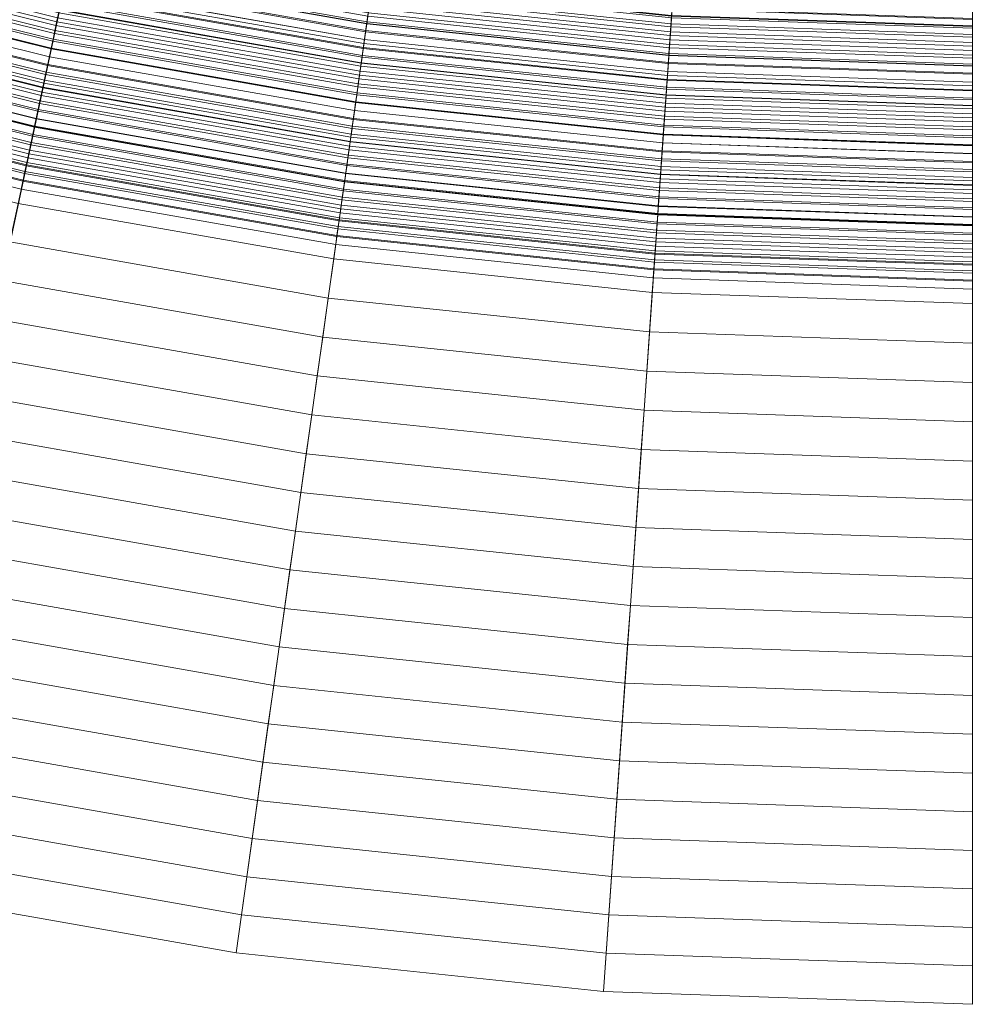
# Model space of a CAD drawing. Header units: centimetres. Extents: x -3.01 to 4.18, y -6.48 to 0.72.
# Tile 14 of 256: x -0.06 to 0.59, y -6.48 to -5.81. Entities that reach past the tile are written whole.
import ezdxf

# ---------------------------------------------------------------- set-up
doc = ezdxf.new("R2010")
doc.units = ezdxf.units.CM
doc.header["$LTSCALE"] = 2.54
doc.layers.add('Lucido design-1', color=7, linetype='Continuous')

# ---------------------------------------------------------------- blocks, each defined once
blk = doc.blocks.new('Gruppo-1')
at = {"color": 142, "linetype": 'Continuous', "lineweight": 9}
for points in [[(-1.52886, -5.79225, -13.70234), (-1.32062, -5.93271, -13.70234), (0.58522, -2.88273, -13.70234), (0.58509, -2.88265, -13.70234)], [(-1.32062, -5.93271, -13.70234), (-1.10309, -6.0583, -13.70234), (0.58535, -2.88281, -13.70234), (0.58522, -2.88273, -13.70234)], [(-1.10309, -6.0583, -13.70234), (-0.87733, -6.16841, -13.70234), (0.58548, -2.88287, -13.70234), (0.58535, -2.88281, -13.70234)], [(-0.87733, -6.16841, -13.70234), (-0.64444, -6.2625, -13.70234), (0.58562, -2.88293, -13.70234), (0.58548, -2.88287, -13.70234)], [(-0.64444, -6.2625, -13.70234), (-0.40555, -6.34012, -13.70234), (0.58577, -2.88298, -13.70234), (0.58562, -2.88293, -13.70234)], [(-0.40555, -6.34012, -13.70234), (-0.16184, -6.40089, -13.70234), (0.58591, -2.88301, -13.70234), (0.58577, -2.88298, -13.70234)], [(-0.16184, -6.40089, -13.70234), (0.08553, -6.4445, -13.70234), (0.58606, -2.88304, -13.70234), (0.58591, -2.88301, -13.70234)], [(0.08553, -6.4445, -13.70234), (0.33533, -6.47076, -13.70234), (0.58621, -2.88305, -13.70234), (0.58606, -2.88304, -13.70234)], [(0.33533, -6.47076, -13.70234), (0.58636, -6.47952, -13.70234), (0.58636, -2.88306, -13.70234), (0.58621, -2.88305, -13.70234)], [(-0.03192, -5.78966, -15.25036), (0.1725, -5.8257, -15.25036), (0.29565, -4.9494, -15.25036), (0.15207, -4.92408, -15.25036)], [(0.15207, -4.92408, -15.14925), (0.29565, -4.9494, -15.14925), (0.1725, -5.8257, -15.14925), (-0.03192, -5.78966, -15.14925)], [(0.1725, -5.8257, -15.25036), (0.37892, -5.8474, -15.25036), (0.44065, -4.96464, -15.25036), (0.29565, -4.9494, -15.25036)], [(0.29565, -4.9494, -15.14925), (0.44065, -4.96464, -15.14925), (0.37892, -5.8474, -15.14925), (0.1725, -5.8257, -15.14925)], [(0.37892, -5.8474, -15.25036), (0.58636, -5.85465, -15.25036), (0.58636, -4.96973, -15.25036), (0.44065, -4.96464, -15.25036)], [(0.44065, -4.96464, -15.14925), (0.58636, -4.96973, -15.14925), (0.58636, -5.85465, -15.14925), (0.37892, -5.8474, -15.14925)], [(-0.23698, -5.75223, -13.20283), (-0.03468, -5.80267, -13.20283), (-0.0403, -5.82911, -13.2138), (-0.24443, -5.77822, -13.2138)], [(-0.23929, -5.7603, -14.19392), (-0.03643, -5.81088, -14.19392), (-0.03516, -5.80491, -14.19632), (-0.23761, -5.75443, -14.19632)], [(-0.02341, -5.74966, -13.18115), (0.17819, -5.78521, -13.18115), (0.17441, -5.81206, -13.19194), (-0.02905, -5.77618, -13.19194)], [(-0.24098, -5.76617, -14.19153), (-0.0377, -5.81686, -14.19153), (-0.03643, -5.81088, -14.19392), (-0.23929, -5.7603, -14.19392)], [(-0.23855, -5.75771, -14.34099), (-0.03587, -5.80824, -14.34099), (-0.03699, -5.81353, -14.33899), (-0.24004, -5.76291, -14.33899)], [(-0.24153, -5.7681, -14.33699), (-0.03811, -5.81882, -14.33699), (-0.03924, -5.82411, -14.33499), (-0.24302, -5.7733, -14.33499)], [(-0.24266, -5.77205, -14.18914), (-0.03897, -5.82283, -14.18914), (-0.0377, -5.81686, -14.19153), (-0.24098, -5.76617, -14.19153)], [(-0.24004, -5.76291, -14.33899), (-0.03699, -5.81353, -14.33899), (-0.03811, -5.81882, -14.33699), (-0.24153, -5.7681, -14.33699)], [(-0.24302, -5.7733, -14.33499), (-0.03924, -5.82411, -14.33499), (-0.04036, -5.82941, -14.333), (-0.24451, -5.77851, -14.333)], [(-0.24435, -5.77792, -14.18677), (-0.04024, -5.82881, -14.18677), (-0.03897, -5.82283, -14.18914), (-0.24266, -5.77205, -14.18914)], [(-0.03009, -5.78105, -14.20599), (0.17372, -5.81699, -14.20599), (0.17457, -5.81096, -14.20842), (-0.02882, -5.77509, -14.20842)], [(-0.028, -5.77124, -14.35508), (0.17512, -5.80706, -14.35508), (0.17436, -5.8124, -14.35306), (-0.02912, -5.77652, -14.35306)], [(-0.02882, -5.77509, -14.20842), (0.17457, -5.81096, -14.20842), (0.17542, -5.80493, -14.21086), (-0.02755, -5.76914, -14.21086)], [(-0.24443, -5.77822, -13.2138), (-0.0403, -5.82911, -13.2138), (-0.04591, -5.85552, -13.22487), (-0.25187, -5.80417, -13.22487)], [(-0.24603, -5.7838, -14.18439), (-0.04151, -5.83479, -14.18439), (-0.04024, -5.82881, -14.18677), (-0.24435, -5.77792, -14.18677)], [(-0.24451, -5.77851, -14.333), (-0.04036, -5.82941, -14.333), (-0.04149, -5.8347, -14.331), (-0.24601, -5.78371, -14.331)], [(-0.02905, -5.77618, -13.19194), (0.17441, -5.81206, -13.19194), (0.17065, -5.83887, -13.20283), (-0.03468, -5.80267, -13.20283)], [(-0.03025, -5.78181, -14.35105), (0.17361, -5.81775, -14.35105), (0.17286, -5.8231, -14.34903), (-0.03137, -5.78709, -14.34903)], [(-0.03135, -5.78701, -14.20356), (0.17287, -5.82302, -14.20356), (0.17372, -5.81699, -14.20599), (-0.03009, -5.78105, -14.20599)], [(-0.02912, -5.77652, -14.35306), (0.17436, -5.8124, -14.35306), (0.17361, -5.81775, -14.35105), (-0.03025, -5.78181, -14.35105)], [(0.38367, -5.77953, -13.17046), (0.58636, -5.78661, -13.17046), (0.58636, -5.81375, -13.18115), (0.38178, -5.80661, -13.18115)], [(-0.24772, -5.78968, -14.18203), (-0.04278, -5.84078, -14.18203), (-0.04151, -5.83479, -14.18439), (-0.24603, -5.7838, -14.18439)], [(-0.24601, -5.78371, -14.331), (-0.04149, -5.8347, -14.331), (-0.04261, -5.83999, -14.32901), (-0.2475, -5.78891, -14.32901)], [(-0.03262, -5.79298, -14.20114), (0.17202, -5.82906, -14.20114), (0.17287, -5.82302, -14.20356), (-0.03135, -5.78701, -14.20356)], [(-0.03137, -5.78709, -14.34903), (0.17286, -5.8231, -14.34903), (0.17211, -5.82846, -14.34702), (-0.03249, -5.79238, -14.34702)], [(0.17819, -5.78521, -13.18115), (0.38178, -5.80661, -13.18115), (0.37988, -5.83366, -13.19194), (0.17441, -5.81206, -13.19194)], [(0.17711, -5.79288, -14.21576), (0.38124, -5.81433, -14.21576), (0.38166, -5.80827, -14.21823), (0.17796, -5.78686, -14.21823)], [(0.17812, -5.78567, -14.3632), (0.38174, -5.80707, -14.3632), (0.38137, -5.81246, -14.36116), (0.17737, -5.79102, -14.36116)], [(-0.24899, -5.79411, -14.32703), (-0.04374, -5.84529, -14.32703), (-0.04487, -5.85059, -14.32504), (-0.25048, -5.79932, -14.32504)], [(-0.24941, -5.79556, -14.17967), (-0.04405, -5.84677, -14.17967), (-0.04278, -5.84078, -14.18203), (-0.24772, -5.78968, -14.18203)], [(-0.2475, -5.78891, -14.32901), (-0.04261, -5.83999, -14.32901), (-0.04374, -5.84529, -14.32703), (-0.24899, -5.79411, -14.32703)], [(-0.03389, -5.79894, -14.19873), (0.17118, -5.8351, -14.19873), (0.17202, -5.82906, -14.20114), (-0.03262, -5.79298, -14.20114)], [(-0.03249, -5.79238, -14.34702), (0.17211, -5.82846, -14.34702), (0.17136, -5.83381, -14.34501), (-0.03362, -5.79767, -14.34501)], [(-0.03192, -5.78966, -15.14925), (0.1725, -5.8257, -15.14925), (0.1725, -5.8257, -15.25036), (-0.03192, -5.78966, -15.25036)], [(0.17626, -5.7989, -14.21331), (0.38081, -5.8204, -14.21331), (0.38124, -5.81433, -14.21576), (0.17711, -5.79288, -14.21576)], [(0.17737, -5.79102, -14.36116), (0.38137, -5.81246, -14.36116), (0.38099, -5.81784, -14.35914), (0.17662, -5.79636, -14.35914)], [(-0.25278, -5.80734, -14.17498), (-0.0466, -5.85875, -14.17498), (-0.04533, -5.85275, -14.17732), (-0.25109, -5.80145, -14.17732)], [(-0.25048, -5.79932, -14.32504), (-0.04487, -5.85059, -14.32504), (-0.04599, -5.85588, -14.32306), (-0.25198, -5.80452, -14.32306)], [(-0.25109, -5.80145, -14.17732), (-0.04533, -5.85275, -14.17732), (-0.04405, -5.84677, -14.17967), (-0.24941, -5.79556, -14.17967)], [(-0.03516, -5.80491, -14.19632), (0.17033, -5.84114, -14.19632), (0.17118, -5.8351, -14.19873), (-0.03389, -5.79894, -14.19873)], [(-0.03362, -5.79767, -14.34501), (0.17136, -5.83381, -14.34501), (0.1706, -5.83916, -14.343), (-0.03474, -5.80295, -14.343)], [(0.17587, -5.80171, -14.35711), (0.38061, -5.82323, -14.35711), (0.38024, -5.82862, -14.35508), (0.17512, -5.80706, -14.35508)], [(0.17542, -5.80493, -14.21086), (0.38039, -5.82647, -14.21086), (0.38081, -5.8204, -14.21331), (0.17626, -5.7989, -14.21331)], [(0.17662, -5.79636, -14.35914), (0.38099, -5.81784, -14.35914), (0.38061, -5.82323, -14.35711), (0.17587, -5.80171, -14.35711)], [(0.38212, -5.80169, -14.36523), (0.58636, -5.80882, -14.36523), (0.58636, -5.81422, -14.3632), (0.38174, -5.80707, -14.3632)], [(-0.25187, -5.80417, -13.22487), (-0.04591, -5.85552, -13.22487), (-0.05152, -5.88189, -13.23604), (-0.2593, -5.83008, -13.23604)], [(-0.25447, -5.81323, -14.17264), (-0.04787, -5.86474, -14.17264), (-0.0466, -5.85875, -14.17498), (-0.25278, -5.80734, -14.17498)], [(-0.25198, -5.80452, -14.32306), (-0.04599, -5.85588, -14.32306), (-0.04712, -5.86118, -14.32108), (-0.25347, -5.80973, -14.32108)], [(-0.03468, -5.80267, -13.20283), (0.17065, -5.83887, -13.20283), (0.16688, -5.86564, -13.2138), (-0.0403, -5.82911, -13.2138)], [(-0.03587, -5.80824, -14.34099), (0.16985, -5.84452, -14.34099), (0.1691, -5.84987, -14.33899), (-0.03699, -5.81353, -14.33899)], [(-0.03643, -5.81088, -14.19392), (0.16948, -5.84719, -14.19392), (0.17033, -5.84114, -14.19632), (-0.03516, -5.80491, -14.19632)], [(-0.03474, -5.80295, -14.343), (0.1706, -5.83916, -14.343), (0.16985, -5.84452, -14.34099), (-0.03587, -5.80824, -14.34099)], [(0.17512, -5.80706, -14.35508), (0.38024, -5.82862, -14.35508), (0.37986, -5.834, -14.35306), (0.17436, -5.8124, -14.35306)], [(0.17457, -5.81096, -14.20842), (0.37996, -5.83254, -14.20842), (0.38039, -5.82647, -14.21086), (0.17542, -5.80493, -14.21086)], [(0.38178, -5.80661, -13.18115), (0.58636, -5.81375, -13.18115), (0.58636, -5.84087, -13.19194), (0.37988, -5.83366, -13.19194)], [(0.38124, -5.81433, -14.21576), (0.58636, -5.82149, -14.21576), (0.58636, -5.81541, -14.21823), (0.38166, -5.80827, -14.21823)], [(0.38174, -5.80707, -14.3632), (0.58636, -5.81422, -14.3632), (0.58636, -5.81962, -14.36116), (0.38137, -5.81246, -14.36116)], [(0.38166, -5.80827, -14.21823), (0.58636, -5.81541, -14.21823), (0.58636, -5.80934, -14.22069), (0.38208, -5.8022, -14.22069)], [(-0.25496, -5.81494, -14.3191), (-0.04824, -5.86648, -14.3191), (-0.04937, -5.87178, -14.31713), (-0.25646, -5.82015, -14.31713)], [(-0.25616, -5.81913, -14.17031), (-0.04915, -5.87074, -14.17031), (-0.04787, -5.86474, -14.17264), (-0.25447, -5.81323, -14.17264)], [(-0.25347, -5.80973, -14.32108), (-0.04712, -5.86118, -14.32108), (-0.04824, -5.86648, -14.3191), (-0.25496, -5.81494, -14.3191)], [(-0.03699, -5.81353, -14.33899), (0.1691, -5.84987, -14.33899), (0.16835, -5.85523, -14.33699), (-0.03811, -5.81882, -14.33699)], [(-0.0377, -5.81686, -14.19153), (0.16863, -5.85324, -14.19153), (0.16948, -5.84719, -14.19392), (-0.03643, -5.81088, -14.19392)], [(0.17441, -5.81206, -13.19194), (0.37988, -5.83366, -13.19194), (0.378, -5.86066, -13.20283), (0.17065, -5.83887, -13.20283)], [(0.17436, -5.8124, -14.35306), (0.37986, -5.834, -14.35306), (0.37948, -5.83939, -14.35105), (0.17361, -5.81775, -14.35105)], [(0.17372, -5.81699, -14.20599), (0.37954, -5.83862, -14.20599), (0.37996, -5.83254, -14.20842), (0.17457, -5.81096, -14.20842)], [(0.38081, -5.8204, -14.21331), (0.58636, -5.82758, -14.21331), (0.58636, -5.82149, -14.21576), (0.38124, -5.81433, -14.21576)], [(0.38137, -5.81246, -14.36116), (0.58636, -5.81962, -14.36116), (0.58636, -5.82501, -14.35914), (0.38099, -5.81784, -14.35914)], [(-0.25646, -5.82015, -14.31713), (-0.04937, -5.87178, -14.31713), (-0.0505, -5.87708, -14.31516), (-0.25795, -5.82536, -14.31516)], [(-0.25785, -5.82502, -14.16798), (-0.05042, -5.87674, -14.16798), (-0.04915, -5.87074, -14.17031), (-0.25616, -5.81913, -14.17031)], [(-0.03811, -5.81882, -14.33699), (0.16835, -5.85523, -14.33699), (0.16759, -5.86058, -14.33499), (-0.03924, -5.82411, -14.33499)], [(-0.03897, -5.82283, -14.18914), (0.16778, -5.85929, -14.18914), (0.16863, -5.85324, -14.19153), (-0.0377, -5.81686, -14.19153)], [(0.17361, -5.81775, -14.35105), (0.37948, -5.83939, -14.35105), (0.37911, -5.84478, -14.34903), (0.17286, -5.8231, -14.34903)], [(0.17287, -5.82302, -14.20356), (0.37911, -5.8447, -14.20356), (0.37954, -5.83862, -14.20599), (0.17372, -5.81699, -14.20599)], [(0.38039, -5.82647, -14.21086), (0.58636, -5.83366, -14.21086), (0.58636, -5.82758, -14.21331), (0.38081, -5.8204, -14.21331)], [(0.38099, -5.81784, -14.35914), (0.58636, -5.82501, -14.35914), (0.58636, -5.83041, -14.35711), (0.38061, -5.82323, -14.35711)], [(-0.25954, -5.83092, -14.16567), (-0.0517, -5.88274, -14.16567), (-0.05042, -5.87674, -14.16798), (-0.25785, -5.82502, -14.16798)], [(-0.25795, -5.82536, -14.31516), (-0.0505, -5.87708, -14.31516), (-0.05162, -5.88238, -14.31319), (-0.25944, -5.83057, -14.31319)], [(-0.04151, -5.83479, -14.18439), (0.16607, -5.8714, -14.18439), (0.16693, -5.86534, -14.18677), (-0.04024, -5.82881, -14.18677)], [(-0.03924, -5.82411, -14.33499), (0.16759, -5.86058, -14.33499), (0.16684, -5.86594, -14.333), (-0.04036, -5.82941, -14.333)], [(-0.04024, -5.82881, -14.18677), (0.16693, -5.86534, -14.18677), (0.16778, -5.85929, -14.18914), (-0.03897, -5.82283, -14.18914)], [(0.17211, -5.82846, -14.34702), (0.37873, -5.85017, -14.34702), (0.37835, -5.85556, -14.34501), (0.17136, -5.83381, -14.34501)], [(0.17202, -5.82906, -14.20114), (0.37869, -5.85078, -14.20114), (0.37911, -5.8447, -14.20356), (0.17287, -5.82302, -14.20356)], [(0.17286, -5.8231, -14.34903), (0.37911, -5.84478, -14.34903), (0.37873, -5.85017, -14.34702), (0.17211, -5.82846, -14.34702)], [(0.1725, -5.8257, -15.14925), (0.37892, -5.8474, -15.14925), (0.37892, -5.8474, -15.25036), (0.1725, -5.8257, -15.25036)], [(0.38024, -5.82862, -14.35508), (0.58636, -5.83581, -14.35508), (0.58636, -5.84121, -14.35306), (0.37986, -5.834, -14.35306)], [(0.37996, -5.83254, -14.20842), (0.58636, -5.83975, -14.20842), (0.58636, -5.83366, -14.21086), (0.38039, -5.82647, -14.21086)], [(0.38061, -5.82323, -14.35711), (0.58636, -5.83041, -14.35711), (0.58636, -5.83581, -14.35508), (0.38024, -5.82862, -14.35508)], [(-0.2593, -5.83008, -13.23604), (-0.05152, -5.88189, -13.23604), (-0.05712, -5.90822, -13.2473), (-0.26672, -5.85596, -13.2473)], [(-0.26124, -5.83682, -14.16336), (-0.05298, -5.88875, -14.16336), (-0.0517, -5.88274, -14.16567), (-0.25954, -5.83092, -14.16567)], [(-0.25944, -5.83057, -14.31319), (-0.05162, -5.88238, -14.31319), (-0.05275, -5.88768, -14.31122), (-0.26094, -5.83578, -14.31122)], [(-0.0403, -5.82911, -13.2138), (0.16688, -5.86564, -13.2138), (0.16313, -5.89238, -13.22487), (-0.04591, -5.85552, -13.22487)], [(-0.04278, -5.84078, -14.18203), (0.16522, -5.87745, -14.18203), (0.16607, -5.8714, -14.18439), (-0.04151, -5.83479, -14.18439)], [(-0.04149, -5.8347, -14.331), (0.16609, -5.8713, -14.331), (0.16533, -5.87666, -14.32901), (-0.04261, -5.83999, -14.32901)], [(-0.04036, -5.82941, -14.333), (0.16684, -5.86594, -14.333), (0.16609, -5.8713, -14.331), (-0.04149, -5.8347, -14.331)], [(0.17033, -5.84114, -14.19632), (0.37784, -5.86295, -14.19632), (0.37826, -5.85687, -14.19873), (0.17118, -5.8351, -14.19873)], [(0.17136, -5.83381, -14.34501), (0.37835, -5.85556, -14.34501), (0.37798, -5.86096, -14.343), (0.1706, -5.83916, -14.343)], [(0.17118, -5.8351, -14.19873), (0.37826, -5.85687, -14.19873), (0.37869, -5.85078, -14.20114), (0.17202, -5.82906, -14.20114)], [(0.37988, -5.83366, -13.19194), (0.58636, -5.84087, -13.19194), (0.58636, -5.86794, -13.20283), (0.378, -5.86066, -13.20283)], [(0.37986, -5.834, -14.35306), (0.58636, -5.84121, -14.35306), (0.58636, -5.84662, -14.35105), (0.37948, -5.83939, -14.35105)], [(0.37954, -5.83862, -14.20599), (0.58636, -5.84584, -14.20599), (0.58636, -5.83975, -14.20842), (0.37996, -5.83254, -14.20842)], [(-0.26243, -5.84099, -14.30926), (-0.05388, -5.89299, -14.30926), (-0.05501, -5.89829, -14.3073), (-0.26393, -5.8462, -14.3073)], [(-0.26293, -5.84273, -14.16105), (-0.05425, -5.89475, -14.16105), (-0.05298, -5.88875, -14.16336), (-0.26124, -5.83682, -14.16336)], [(-0.26094, -5.83578, -14.31122), (-0.05275, -5.88768, -14.31122), (-0.05388, -5.89299, -14.30926), (-0.26243, -5.84099, -14.30926)], [(-0.04405, -5.84677, -14.17967), (0.16437, -5.88352, -14.17967), (0.16522, -5.87745, -14.18203), (-0.04278, -5.84078, -14.18203)], [(-0.04261, -5.83999, -14.32901), (0.16533, -5.87666, -14.32901), (0.16458, -5.88202, -14.32703), (-0.04374, -5.84529, -14.32703)], [(0.17065, -5.83887, -13.20283), (0.378, -5.86066, -13.20283), (0.37611, -5.88763, -13.2138), (0.16688, -5.86564, -13.2138)], [(0.16948, -5.84719, -14.19392), (0.37741, -5.86904, -14.19392), (0.37784, -5.86295, -14.19632), (0.17033, -5.84114, -14.19632)], [(0.1706, -5.83916, -14.343), (0.37798, -5.86096, -14.343), (0.3776, -5.86635, -14.34099), (0.16985, -5.84452, -14.34099)], [(0.37911, -5.8447, -14.20356), (0.58636, -5.85194, -14.20356), (0.58636, -5.84584, -14.20599), (0.37954, -5.83862, -14.20599)], [(0.37948, -5.83939, -14.35105), (0.58636, -5.84662, -14.35105), (0.58636, -5.85202, -14.34903), (0.37911, -5.84478, -14.34903)], [(-0.26632, -5.85454, -14.15647), (-0.05681, -5.90678, -14.15647), (-0.05553, -5.90076, -14.15876), (-0.26462, -5.84863, -14.15876)], [(-0.26393, -5.8462, -14.3073), (-0.05501, -5.89829, -14.3073), (-0.05613, -5.9036, -14.30534), (-0.26542, -5.85142, -14.30534)], [(-0.26462, -5.84863, -14.15876), (-0.05553, -5.90076, -14.15876), (-0.05425, -5.89475, -14.16105), (-0.26293, -5.84273, -14.16105)], [(-0.04533, -5.85275, -14.17732), (0.16352, -5.88958, -14.17732), (0.16437, -5.88352, -14.17967), (-0.04405, -5.84677, -14.17967)], [(-0.04374, -5.84529, -14.32703), (0.16458, -5.88202, -14.32703), (0.16383, -5.88738, -14.32504), (-0.04487, -5.85059, -14.32504)], [(0.16863, -5.85324, -14.19153), (0.37698, -5.87514, -14.19153), (0.37741, -5.86904, -14.19392), (0.16948, -5.84719, -14.19392)], [(0.16985, -5.84452, -14.34099), (0.3776, -5.86635, -14.34099), (0.37722, -5.87175, -14.33899), (0.1691, -5.84987, -14.33899)], [(0.37869, -5.85078, -14.20114), (0.58636, -5.85803, -14.20114), (0.58636, -5.85194, -14.20356), (0.37911, -5.8447, -14.20356)], [(0.37911, -5.84478, -14.34903), (0.58636, -5.85202, -14.34903), (0.58636, -5.85742, -14.34702), (0.37873, -5.85017, -14.34702)], [(0.37892, -5.8474, -15.14925), (0.58636, -5.85465, -15.14925), (0.58636, -5.85465, -15.25036), (0.37892, -5.8474, -15.25036)], [(-0.26801, -5.86045, -14.15419), (-0.05809, -5.91279, -14.15419), (-0.05681, -5.90678, -14.15647), (-0.26632, -5.85454, -14.15647)], [(-0.26542, -5.85142, -14.30534), (-0.05613, -5.9036, -14.30534), (-0.05726, -5.90891, -14.30338), (-0.26692, -5.85663, -14.30338)], [(-0.04591, -5.85552, -13.22487), (0.16313, -5.89238, -13.22487), (0.15937, -5.91907, -13.23604), (-0.05152, -5.88189, -13.23604)], [(-0.0466, -5.85875, -14.17498), (0.16267, -5.89565, -14.17498), (0.16352, -5.88958, -14.17732), (-0.04533, -5.85275, -14.17732)], [(-0.04487, -5.85059, -14.32504), (0.16383, -5.88738, -14.32504), (0.16307, -5.89275, -14.32306), (-0.04599, -5.85588, -14.32306)], [(0.16835, -5.85523, -14.33699), (0.37684, -5.87714, -14.33699), (0.37647, -5.88254, -14.33499), (0.16759, -5.86058, -14.33499)], [(0.16778, -5.85929, -14.18914), (0.37656, -5.88123, -14.18914), (0.37698, -5.87514, -14.19153), (0.16863, -5.85324, -14.19153)], [(0.1691, -5.84987, -14.33899), (0.37722, -5.87175, -14.33899), (0.37684, -5.87714, -14.33699), (0.16835, -5.85523, -14.33699)], [(0.37835, -5.85556, -14.34501), (0.58636, -5.86283, -14.34501), (0.58636, -5.86823, -14.343), (0.37798, -5.86096, -14.343)], [(0.37826, -5.85687, -14.19873), (0.58636, -5.86413, -14.19873), (0.58636, -5.85803, -14.20114), (0.37869, -5.85078, -14.20114)], [(0.37873, -5.85017, -14.34702), (0.58636, -5.85742, -14.34702), (0.58636, -5.86283, -14.34501), (0.37835, -5.85556, -14.34501)], [(-0.26672, -5.85596, -13.2473), (-0.05712, -5.90822, -13.2473), (-0.06271, -5.93451, -13.25865), (-0.27413, -5.8818, -13.25865)], [(-0.26841, -5.86185, -14.30143), (-0.05839, -5.91421, -14.30143), (-0.05952, -5.91952, -14.29948), (-0.26991, -5.86706, -14.29948)], [(-0.26971, -5.86637, -14.15191), (-0.05937, -5.91881, -14.15191), (-0.05809, -5.91279, -14.15419), (-0.26801, -5.86045, -14.15419)], [(-0.26692, -5.85663, -14.30338), (-0.05726, -5.90891, -14.30338), (-0.05839, -5.91421, -14.30143), (-0.26841, -5.86185, -14.30143)], [(-0.04712, -5.86118, -14.32108), (0.16232, -5.89811, -14.32108), (0.16157, -5.90347, -14.3191), (-0.04824, -5.86648, -14.3191)], [(-0.04787, -5.86474, -14.17264), (0.16181, -5.90172, -14.17264), (0.16267, -5.89565, -14.17498), (-0.0466, -5.85875, -14.17498)], [(-0.04599, -5.85588, -14.32306), (0.16307, -5.89275, -14.32306), (0.16232, -5.89811, -14.32108), (-0.04712, -5.86118, -14.32108)], [(0.16759, -5.86058, -14.33499), (0.37647, -5.88254, -14.33499), (0.37609, -5.88793, -14.333), (0.16684, -5.86594, -14.333)], [(0.16693, -5.86534, -14.18677), (0.37613, -5.88733, -14.18677), (0.37656, -5.88123, -14.18914), (0.16778, -5.85929, -14.18914)], [(0.378, -5.86066, -13.20283), (0.58636, -5.86794, -13.20283), (0.58636, -5.89498, -13.2138), (0.37611, -5.88763, -13.2138)], [(0.37798, -5.86096, -14.343), (0.58636, -5.86823, -14.343), (0.58636, -5.87364, -14.34099), (0.3776, -5.86635, -14.34099)], [(0.37784, -5.86295, -14.19632), (0.58636, -5.87023, -14.19632), (0.58636, -5.86413, -14.19873), (0.37826, -5.85687, -14.19873)], [(-0.2714, -5.87228, -14.14964), (-0.06065, -5.92483, -14.14964), (-0.05937, -5.91881, -14.15191), (-0.26971, -5.86637, -14.15191)], [(-0.26991, -5.86706, -14.29948), (-0.05952, -5.91952, -14.29948), (-0.06065, -5.92483, -14.29753), (-0.2714, -5.87228, -14.29753)], [(-0.04824, -5.86648, -14.3191), (0.16157, -5.90347, -14.3191), (0.16081, -5.90884, -14.31713), (-0.04937, -5.87178, -14.31713)], [(-0.04915, -5.87074, -14.17031), (0.16096, -5.90779, -14.17031), (0.16181, -5.90172, -14.17264), (-0.04787, -5.86474, -14.17264)], [(0.16688, -5.86564, -13.2138), (0.37611, -5.88763, -13.2138), (0.37423, -5.91457, -13.22487), (0.16313, -5.89238, -13.22487)], [(0.16607, -5.8714, -14.18439), (0.3757, -5.89343, -14.18439), (0.37613, -5.88733, -14.18677), (0.16693, -5.86534, -14.18677)], [(0.16684, -5.86594, -14.333), (0.37609, -5.88793, -14.333), (0.37571, -5.89333, -14.331), (0.16609, -5.8713, -14.331)], [(0.37698, -5.87514, -14.19153), (0.58636, -5.88245, -14.19153), (0.58636, -5.87634, -14.19392), (0.37741, -5.86904, -14.19392)], [(0.3776, -5.86635, -14.34099), (0.58636, -5.87364, -14.34099), (0.58636, -5.87905, -14.33899), (0.37722, -5.87175, -14.33899)], [(0.37741, -5.86904, -14.19392), (0.58636, -5.87634, -14.19392), (0.58636, -5.87023, -14.19632), (0.37784, -5.86295, -14.19632)], [(-0.2714, -5.87228, -14.29753), (-0.06065, -5.92483, -14.29753), (-0.06065, -5.92483, -14.14964), (-0.2714, -5.87228, -14.14964)], [(-0.04937, -5.87178, -14.31713), (0.16081, -5.90884, -14.31713), (0.16006, -5.91421, -14.31516), (-0.0505, -5.87708, -14.31516)], [(-0.05042, -5.87674, -14.16798), (0.16011, -5.91386, -14.16798), (0.16096, -5.90779, -14.17031), (-0.04915, -5.87074, -14.17031)], [(0.16522, -5.87745, -14.18203), (0.37528, -5.89953, -14.18203), (0.3757, -5.89343, -14.18439), (0.16607, -5.8714, -14.18439)], [(0.16609, -5.8713, -14.331), (0.37571, -5.89333, -14.331), (0.37533, -5.89873, -14.32901), (0.16533, -5.87666, -14.32901)], [(0.37656, -5.88123, -14.18914), (0.58636, -5.88856, -14.18914), (0.58636, -5.88245, -14.19153), (0.37698, -5.87514, -14.19153)], [(0.37722, -5.87175, -14.33899), (0.58636, -5.87905, -14.33899), (0.58636, -5.88446, -14.33699), (0.37684, -5.87714, -14.33699)], [(-0.05152, -5.88189, -13.23604), (0.15937, -5.91907, -13.23604), (0.15563, -5.94573, -13.2473), (-0.05712, -5.90822, -13.2473)], [(-0.05162, -5.88238, -14.31319), (0.1593, -5.91957, -14.31319), (0.15855, -5.92494, -14.31122), (-0.05275, -5.88768, -14.31122)], [(-0.0517, -5.88274, -14.16567), (0.15925, -5.91994, -14.16567), (0.16011, -5.91386, -14.16798), (-0.05042, -5.87674, -14.16798)], [(-0.0505, -5.87708, -14.31516), (0.16006, -5.91421, -14.31516), (0.1593, -5.91957, -14.31319), (-0.05162, -5.88238, -14.31319)], [(0.16458, -5.88202, -14.32703), (0.37496, -5.90413, -14.32703), (0.37458, -5.90953, -14.32504), (0.16383, -5.88738, -14.32504)], [(0.16437, -5.88352, -14.17967), (0.37485, -5.90564, -14.17967), (0.37528, -5.89953, -14.18203), (0.16522, -5.87745, -14.18203)], [(0.16533, -5.87666, -14.32901), (0.37533, -5.89873, -14.32901), (0.37496, -5.90413, -14.32703), (0.16458, -5.88202, -14.32703)], [(0.37613, -5.88733, -14.18677), (0.58636, -5.89467, -14.18677), (0.58636, -5.88856, -14.18914), (0.37656, -5.88123, -14.18914)], [(0.37684, -5.87714, -14.33699), (0.58636, -5.88446, -14.33699), (0.58636, -5.88987, -14.33499), (0.37647, -5.88254, -14.33499)], [(-0.05425, -5.89475, -14.16105), (0.15754, -5.9321, -14.16105), (0.1584, -5.92602, -14.16336), (-0.05298, -5.88875, -14.16336)], [(-0.05275, -5.88768, -14.31122), (0.15855, -5.92494, -14.31122), (0.15779, -5.93031, -14.30926), (-0.05388, -5.89299, -14.30926)], [(-0.05298, -5.88875, -14.16336), (0.1584, -5.92602, -14.16336), (0.15925, -5.91994, -14.16567), (-0.0517, -5.88274, -14.16567)], [(0.16383, -5.88738, -14.32504), (0.37458, -5.90953, -14.32504), (0.3742, -5.91494, -14.32306), (0.16307, -5.89275, -14.32306)], [(0.16352, -5.88958, -14.17732), (0.37442, -5.91175, -14.17732), (0.37485, -5.90564, -14.17967), (0.16437, -5.88352, -14.17967)], [(0.37611, -5.88763, -13.2138), (0.58636, -5.89498, -13.2138), (0.58636, -5.92197, -13.22487), (0.37423, -5.91457, -13.22487)], [(0.3757, -5.89343, -14.18439), (0.58636, -5.90079, -14.18439), (0.58636, -5.89467, -14.18677), (0.37613, -5.88733, -14.18677)], [(0.37609, -5.88793, -14.333), (0.58636, -5.89528, -14.333), (0.58636, -5.90069, -14.331), (0.37571, -5.89333, -14.331)], [(0.37647, -5.88254, -14.33499), (0.58636, -5.88987, -14.33499), (0.58636, -5.89528, -14.333), (0.37609, -5.88793, -14.333)], [(-0.05553, -5.90076, -14.15876), (0.15669, -5.93818, -14.15876), (0.15754, -5.9321, -14.16105), (-0.05425, -5.89475, -14.16105)], [(-0.05388, -5.89299, -14.30926), (0.15779, -5.93031, -14.30926), (0.15704, -5.93568, -14.3073), (-0.05501, -5.89829, -14.3073)], [(0.16313, -5.89238, -13.22487), (0.37423, -5.91457, -13.22487), (0.37235, -5.94146, -13.23604), (0.15937, -5.91907, -13.23604)], [(0.16181, -5.90172, -14.17264), (0.37357, -5.92397, -14.17264), (0.374, -5.91786, -14.17498), (0.16267, -5.89565, -14.17498)], [(0.16307, -5.89275, -14.32306), (0.3742, -5.91494, -14.32306), (0.37382, -5.92034, -14.32108), (0.16232, -5.89811, -14.32108)], [(0.16267, -5.89565, -14.17498), (0.374, -5.91786, -14.17498), (0.37442, -5.91175, -14.17732), (0.16352, -5.88958, -14.17732)], [(0.37528, -5.89953, -14.18203), (0.58636, -5.9069, -14.18203), (0.58636, -5.90079, -14.18439), (0.3757, -5.89343, -14.18439)], [(0.37571, -5.89333, -14.331), (0.58636, -5.90069, -14.331), (0.58636, -5.9061, -14.32901), (0.37533, -5.89873, -14.32901)], [(-0.05681, -5.90678, -14.15647), (0.15583, -5.94427, -14.15647), (0.15669, -5.93818, -14.15876), (-0.05553, -5.90076, -14.15876)], [(-0.05501, -5.89829, -14.3073), (0.15704, -5.93568, -14.3073), (0.15628, -5.94105, -14.30534), (-0.05613, -5.9036, -14.30534)], [(0.16096, -5.90779, -14.17031), (0.37314, -5.93009, -14.17031), (0.37357, -5.92397, -14.17264), (0.16181, -5.90172, -14.17264)], [(0.16232, -5.89811, -14.32108), (0.37382, -5.92034, -14.32108), (0.37344, -5.92574, -14.3191), (0.16157, -5.90347, -14.3191)], [(0.37485, -5.90564, -14.17967), (0.58636, -5.91302, -14.17967), (0.58636, -5.9069, -14.18203), (0.37528, -5.89953, -14.18203)], [(0.37533, -5.89873, -14.32901), (0.58636, -5.9061, -14.32901), (0.58636, -5.91152, -14.32703), (0.37496, -5.90413, -14.32703)], [(-0.05712, -5.90822, -13.2473), (0.15563, -5.94573, -13.2473), (0.15189, -5.97235, -13.25865), (-0.06271, -5.93451, -13.25865)], [(-0.05726, -5.90891, -14.30338), (0.15553, -5.94643, -14.30338), (0.15477, -5.9518, -14.30143), (-0.05839, -5.91421, -14.30143)], [(-0.05809, -5.91279, -14.15419), (0.15498, -5.95036, -14.15419), (0.15583, -5.94427, -14.15647), (-0.05681, -5.90678, -14.15647)], [(-0.05613, -5.9036, -14.30534), (0.15628, -5.94105, -14.30534), (0.15553, -5.94643, -14.30338), (-0.05726, -5.90891, -14.30338)], [(0.16081, -5.90884, -14.31713), (0.37307, -5.93115, -14.31713), (0.37269, -5.93656, -14.31516), (0.16006, -5.91421, -14.31516)], [(0.16011, -5.91386, -14.16798), (0.37271, -5.93621, -14.16798), (0.37314, -5.93009, -14.17031), (0.16096, -5.90779, -14.17031)], [(0.16157, -5.90347, -14.3191), (0.37344, -5.92574, -14.3191), (0.37307, -5.93115, -14.31713), (0.16081, -5.90884, -14.31713)], [(0.37442, -5.91175, -14.17732), (0.58636, -5.91915, -14.17732), (0.58636, -5.91302, -14.17967), (0.37485, -5.90564, -14.17967)], [(0.37496, -5.90413, -14.32703), (0.58636, -5.91152, -14.32703), (0.58636, -5.91693, -14.32504), (0.37458, -5.90953, -14.32504)], [(-0.05839, -5.91421, -14.30143), (0.15477, -5.9518, -14.30143), (0.15402, -5.95717, -14.29948), (-0.05952, -5.91952, -14.29948)], [(-0.05937, -5.91881, -14.15191), (0.15412, -5.95645, -14.15191), (0.15498, -5.95036, -14.15419), (-0.05809, -5.91279, -14.15419)], [(0.15925, -5.91994, -14.16567), (0.37228, -5.94233, -14.16567), (0.37271, -5.93621, -14.16798), (0.16011, -5.91386, -14.16798)], [(0.16006, -5.91421, -14.31516), (0.37269, -5.93656, -14.31516), (0.37231, -5.94196, -14.31319), (0.1593, -5.91957, -14.31319)], [(0.37423, -5.91457, -13.22487), (0.58636, -5.92197, -13.22487), (0.58636, -5.94893, -13.23604), (0.37235, -5.94146, -13.23604)], [(0.3742, -5.91494, -14.32306), (0.58636, -5.92235, -14.32306), (0.58636, -5.92776, -14.32108), (0.37382, -5.92034, -14.32108)], [(0.374, -5.91786, -14.17498), (0.58636, -5.92527, -14.17498), (0.58636, -5.91915, -14.17732), (0.37442, -5.91175, -14.17732)], [(0.37458, -5.90953, -14.32504), (0.58636, -5.91693, -14.32504), (0.58636, -5.92235, -14.32306), (0.3742, -5.91494, -14.32306)], [(-0.06065, -5.92483, -14.14964), (0.15326, -5.96255, -14.14964), (0.15412, -5.95645, -14.15191), (-0.05937, -5.91881, -14.15191)], [(-0.05952, -5.91952, -14.29948), (0.15402, -5.95717, -14.29948), (0.15326, -5.96255, -14.29753), (-0.06065, -5.92483, -14.29753)], [(0.15937, -5.91907, -13.23604), (0.37235, -5.94146, -13.23604), (0.37047, -5.96831, -13.2473), (0.15563, -5.94573, -13.2473)], [(0.1584, -5.92602, -14.16336), (0.37186, -5.94845, -14.16336), (0.37228, -5.94233, -14.16567), (0.15925, -5.91994, -14.16567)], [(0.1593, -5.91957, -14.31319), (0.37231, -5.94196, -14.31319), (0.37193, -5.94737, -14.31122), (0.15855, -5.92494, -14.31122)], [(0.37382, -5.92034, -14.32108), (0.58636, -5.92776, -14.32108), (0.58636, -5.93318, -14.3191), (0.37344, -5.92574, -14.3191)], [(0.37357, -5.92397, -14.17264), (0.58636, -5.9314, -14.17264), (0.58636, -5.92527, -14.17498), (0.374, -5.91786, -14.17498)], [(-0.06065, -5.92483, -14.29753), (0.15326, -5.96255, -14.29753), (0.15326, -5.96255, -14.14964), (-0.06065, -5.92483, -14.14964)], [(0.15754, -5.9321, -14.16105), (0.37143, -5.95458, -14.16105), (0.37186, -5.94845, -14.16336), (0.1584, -5.92602, -14.16336)], [(0.15855, -5.92494, -14.31122), (0.37193, -5.94737, -14.31122), (0.37155, -5.95278, -14.30926), (0.15779, -5.93031, -14.30926)], [(0.37344, -5.92574, -14.3191), (0.58636, -5.93318, -14.3191), (0.58636, -5.9386, -14.31713), (0.37307, -5.93115, -14.31713)], [(0.37314, -5.93009, -14.17031), (0.58636, -5.93753, -14.17031), (0.58636, -5.9314, -14.17264), (0.37357, -5.92397, -14.17264)], [(-0.06271, -5.93451, -13.25865), (0.15189, -5.97235, -13.25865), (0.14815, -5.99893, -13.27009), (-0.06829, -5.96077, -13.27009)], [(0.15704, -5.93568, -14.3073), (0.37118, -5.95819, -14.3073), (0.3708, -5.9636, -14.30534), (0.15628, -5.94105, -14.30534)], [(0.15669, -5.93818, -14.15876), (0.371, -5.96071, -14.15876), (0.37143, -5.95458, -14.16105), (0.15754, -5.9321, -14.16105)], [(0.15779, -5.93031, -14.30926), (0.37155, -5.95278, -14.30926), (0.37118, -5.95819, -14.3073), (0.15704, -5.93568, -14.3073)], [(0.37307, -5.93115, -14.31713), (0.58636, -5.9386, -14.31713), (0.58636, -5.94402, -14.31516), (0.37269, -5.93656, -14.31516)], [(0.37271, -5.93621, -14.16798), (0.58636, -5.94367, -14.16798), (0.58636, -5.93753, -14.17031), (0.37314, -5.93009, -14.17031)], [(0.15628, -5.94105, -14.30534), (0.3708, -5.9636, -14.30534), (0.37042, -5.96901, -14.30338), (0.15553, -5.94643, -14.30338)], [(0.15583, -5.94427, -14.15647), (0.37057, -5.96684, -14.15647), (0.371, -5.96071, -14.15876), (0.15669, -5.93818, -14.15876)], [(0.37235, -5.94146, -13.23604), (0.58636, -5.94893, -13.23604), (0.58636, -5.97585, -13.2473), (0.37047, -5.96831, -13.2473)], [(0.37186, -5.94845, -14.16336), (0.58636, -5.95594, -14.16336), (0.58636, -5.9498, -14.16567), (0.37228, -5.94233, -14.16567)], [(0.37231, -5.94196, -14.31319), (0.58636, -5.94944, -14.31319), (0.58636, -5.95486, -14.31122), (0.37193, -5.94737, -14.31122)], [(0.37228, -5.94233, -14.16567), (0.58636, -5.9498, -14.16567), (0.58636, -5.94367, -14.16798), (0.37271, -5.93621, -14.16798)], [(0.37269, -5.93656, -14.31516), (0.58636, -5.94402, -14.31516), (0.58636, -5.94944, -14.31319), (0.37231, -5.94196, -14.31319)], [(0.15563, -5.94573, -13.2473), (0.37047, -5.96831, -13.2473), (0.36859, -5.99513, -13.25865), (0.15189, -5.97235, -13.25865)], [(0.15553, -5.94643, -14.30338), (0.37042, -5.96901, -14.30338), (0.37004, -5.97442, -14.30143), (0.15477, -5.9518, -14.30143)], [(0.15498, -5.95036, -14.15419), (0.37014, -5.97298, -14.15419), (0.37057, -5.96684, -14.15647), (0.15583, -5.94427, -14.15647)], [(0.37143, -5.95458, -14.16105), (0.58636, -5.96209, -14.16105), (0.58636, -5.95594, -14.16336), (0.37186, -5.94845, -14.16336)], [(0.37193, -5.94737, -14.31122), (0.58636, -5.95486, -14.31122), (0.58636, -5.96028, -14.30926), (0.37155, -5.95278, -14.30926)], [(0.15477, -5.9518, -14.30143), (0.37004, -5.97442, -14.30143), (0.36966, -5.97984, -14.29948), (0.15402, -5.95717, -14.29948)], [(0.15412, -5.95645, -14.15191), (0.36971, -5.97911, -14.15191), (0.37014, -5.97298, -14.15419), (0.15498, -5.95036, -14.15419)], [(0.371, -5.96071, -14.15876), (0.58636, -5.96823, -14.15876), (0.58636, -5.96209, -14.16105), (0.37143, -5.95458, -14.16105)], [(0.37155, -5.95278, -14.30926), (0.58636, -5.96028, -14.30926), (0.58636, -5.9657, -14.3073), (0.37118, -5.95819, -14.3073)], [(-0.06829, -5.96077, -13.27009), (0.14815, -5.99893, -13.27009), (0.14442, -6.02547, -13.28163), (-0.07386, -5.98698, -13.28163)], [(0.15326, -5.96255, -14.14964), (0.36928, -5.98525, -14.14964), (0.36971, -5.97911, -14.15191), (0.15412, -5.95645, -14.15191)], [(0.15402, -5.95717, -14.29948), (0.36966, -5.97984, -14.29948), (0.36928, -5.98525, -14.29753), (0.15326, -5.96255, -14.29753)], [(0.15326, -5.96255, -14.29753), (0.36928, -5.98525, -14.29753), (0.36928, -5.98525, -14.14964), (0.15326, -5.96255, -14.14964)], [(0.37057, -5.96684, -14.15647), (0.58636, -5.97438, -14.15647), (0.58636, -5.96823, -14.15876), (0.371, -5.96071, -14.15876)], [(0.37118, -5.95819, -14.3073), (0.58636, -5.9657, -14.3073), (0.58636, -5.97113, -14.30534), (0.3708, -5.9636, -14.30534)], [(0.37047, -5.96831, -13.2473), (0.58636, -5.97585, -13.2473), (0.58636, -6.00273, -13.25865), (0.36859, -5.99513, -13.25865)], [(0.37042, -5.96901, -14.30338), (0.58636, -5.97655, -14.30338), (0.58636, -5.98198, -14.30143), (0.37004, -5.97442, -14.30143)], [(0.37014, -5.97298, -14.15419), (0.58636, -5.98053, -14.15419), (0.58636, -5.97438, -14.15647), (0.37057, -5.96684, -14.15647)], [(0.3708, -5.9636, -14.30534), (0.58636, -5.97113, -14.30534), (0.58636, -5.97655, -14.30338), (0.37042, -5.96901, -14.30338)], [(0.15189, -5.97235, -13.25865), (0.36859, -5.99513, -13.25865), (0.36672, -6.02191, -13.27009), (0.14815, -5.99893, -13.27009)], [(0.37004, -5.97442, -14.30143), (0.58636, -5.98198, -14.30143), (0.58636, -5.98741, -14.29948), (0.36966, -5.97984, -14.29948)], [(0.36971, -5.97911, -14.15191), (0.58636, -5.98668, -14.15191), (0.58636, -5.98053, -14.15419), (0.37014, -5.97298, -14.15419)], [(0.36928, -5.98525, -14.14964), (0.58636, -5.99283, -14.14964), (0.58636, -5.98668, -14.15191), (0.36971, -5.97911, -14.15191)], [(0.36966, -5.97984, -14.29948), (0.58636, -5.98741, -14.29948), (0.58636, -5.99283, -14.29753), (0.36928, -5.98525, -14.29753)], [(-0.07386, -5.98698, -13.28163), (0.14442, -6.02547, -13.28163), (0.1407, -6.05197, -13.29326), (-0.07942, -6.01316, -13.29326)], [(0.36928, -5.98525, -14.29753), (0.58636, -5.99283, -14.29753), (0.58636, -5.99283, -14.14964), (0.36928, -5.98525, -14.14964)], [(0.36859, -5.99513, -13.25865), (0.58636, -6.00273, -13.25865), (0.58636, -6.02958, -13.27009), (0.36672, -6.02191, -13.27009)], [(0.14815, -5.99893, -13.27009), (0.36672, -6.02191, -13.27009), (0.36485, -6.04864, -13.28163), (0.14442, -6.02547, -13.28163)], [(-0.07942, -6.01316, -13.29326), (0.1407, -6.05197, -13.29326), (0.13698, -6.07843, -13.30498), (-0.08498, -6.0393, -13.30498)], [(0.36672, -6.02191, -13.27009), (0.58636, -6.02958, -13.27009), (0.58636, -6.05638, -13.28163), (0.36485, -6.04864, -13.28163)], [(0.14442, -6.02547, -13.28163), (0.36485, -6.04864, -13.28163), (0.36298, -6.07534, -13.29326), (0.1407, -6.05197, -13.29326)], [(-0.08498, -6.0393, -13.30498), (0.13698, -6.07843, -13.30498), (0.13326, -6.10486, -13.3168), (-0.09052, -6.0654, -13.3168)], [(0.36485, -6.04864, -13.28163), (0.58636, -6.05638, -13.28163), (0.58636, -6.08314, -13.29326), (0.36298, -6.07534, -13.29326)], [(0.1407, -6.05197, -13.29326), (0.36298, -6.07534, -13.29326), (0.36112, -6.10199, -13.30498), (0.13698, -6.07843, -13.30498)], [(-0.09052, -6.0654, -13.3168), (0.13326, -6.10486, -13.3168), (0.12956, -6.13124, -13.32871), (-0.09606, -6.09145, -13.32871)], [(0.36298, -6.07534, -13.29326), (0.58636, -6.08314, -13.29326), (0.58636, -6.10986, -13.30498), (0.36112, -6.10199, -13.30498)], [(0.13698, -6.07843, -13.30498), (0.36112, -6.10199, -13.30498), (0.35926, -6.12861, -13.3168), (0.13326, -6.10486, -13.3168)], [(-0.09606, -6.09145, -13.32871), (0.12956, -6.13124, -13.32871), (0.12585, -6.15757, -13.34071), (-0.10159, -6.11747, -13.34071)], [(0.36112, -6.10199, -13.30498), (0.58636, -6.10986, -13.30498), (0.58636, -6.13654, -13.3168), (0.35926, -6.12861, -13.3168)], [(0.13326, -6.10486, -13.3168), (0.35926, -6.12861, -13.3168), (0.3574, -6.15518, -13.32871), (0.12956, -6.13124, -13.32871)], [(-0.10159, -6.11747, -13.34071), (0.12585, -6.15757, -13.34071), (0.12216, -6.18387, -13.3528), (-0.10711, -6.14344, -13.3528)], [(0.35926, -6.12861, -13.3168), (0.58636, -6.13654, -13.3168), (0.58636, -6.16318, -13.32871), (0.3574, -6.15518, -13.32871)], [(0.12956, -6.13124, -13.32871), (0.3574, -6.15518, -13.32871), (0.35555, -6.18172, -13.34071), (0.12585, -6.15757, -13.34071)], [(-0.10711, -6.14344, -13.3528), (0.12216, -6.18387, -13.3528), (0.11847, -6.21013, -13.36499), (-0.11263, -6.16938, -13.36499)], [(0.3574, -6.15518, -13.32871), (0.58636, -6.16318, -13.32871), (0.58636, -6.18978, -13.34071), (0.35555, -6.18172, -13.34071)], [(0.12585, -6.15757, -13.34071), (0.35555, -6.18172, -13.34071), (0.35369, -6.20821, -13.3528), (0.12216, -6.18387, -13.3528)], [(-0.11263, -6.16938, -13.36499), (0.11847, -6.21013, -13.36499), (0.11478, -6.23634, -13.37726), (-0.11813, -6.19527, -13.37726)], [(0.12216, -6.18387, -13.3528), (0.35369, -6.20821, -13.3528), (0.35184, -6.23465, -13.36499), (0.11847, -6.21013, -13.36499)], [(0.35555, -6.18172, -13.34071), (0.58636, -6.18978, -13.34071), (0.58636, -6.21633, -13.3528), (0.35369, -6.20821, -13.3528)], [(-0.11813, -6.19527, -13.37726), (0.11478, -6.23634, -13.37726), (0.11111, -6.26251, -13.38963), (-0.12363, -6.22112, -13.38963)], [(0.11847, -6.21013, -13.36499), (0.35184, -6.23465, -13.36499), (0.35, -6.26106, -13.37726), (0.11478, -6.23634, -13.37726)], [(0.35369, -6.20821, -13.3528), (0.58636, -6.21633, -13.3528), (0.58636, -6.24284, -13.36499), (0.35184, -6.23465, -13.36499)], [(-0.12363, -6.22112, -13.38963), (0.11111, -6.26251, -13.38963), (0.10743, -6.28864, -13.40209), (-0.12911, -6.24693, -13.40209)], [(0.11478, -6.23634, -13.37726), (0.35, -6.26106, -13.37726), (0.34815, -6.28743, -13.38963), (0.11111, -6.26251, -13.38963)], [(0.35184, -6.23465, -13.36499), (0.58636, -6.24284, -13.36499), (0.58636, -6.26932, -13.37726), (0.35, -6.26106, -13.37726)], [(-0.12911, -6.24693, -13.40209), (0.10743, -6.28864, -13.40209), (0.10377, -6.31472, -13.41464), (-0.13459, -6.2727, -13.41464)], [(0.11111, -6.26251, -13.38963), (0.34815, -6.28743, -13.38963), (0.34631, -6.31375, -13.40209), (0.10743, -6.28864, -13.40209)], [(0.35, -6.26106, -13.37726), (0.58636, -6.26932, -13.37726), (0.58636, -6.29574, -13.38963), (0.34815, -6.28743, -13.38963)], [(-0.13459, -6.2727, -13.41464), (0.10377, -6.31472, -13.41464), (0.10011, -6.34077, -13.42729), (-0.14006, -6.29842, -13.42729)], [(0.10743, -6.28864, -13.40209), (0.34631, -6.31375, -13.40209), (0.34448, -6.34002, -13.41464), (0.10377, -6.31472, -13.41464)], [(0.34815, -6.28743, -13.38963), (0.58636, -6.29574, -13.38963), (0.58636, -6.32213, -13.40209), (0.34631, -6.31375, -13.40209)], [(-0.14006, -6.29842, -13.42729), (0.10011, -6.34077, -13.42729), (0.09645, -6.36677, -13.44002), (-0.14551, -6.3241, -13.44002)], [(0.10377, -6.31472, -13.41464), (0.34448, -6.34002, -13.41464), (0.34264, -6.36626, -13.42729), (0.10011, -6.34077, -13.42729)], [(0.34631, -6.31375, -13.40209), (0.58636, -6.32213, -13.40209), (0.58636, -6.34847, -13.41464), (0.34448, -6.34002, -13.41464)], [(-0.14551, -6.3241, -13.44002), (0.09645, -6.36677, -13.44002), (0.09281, -6.39272, -13.45285), (-0.15096, -6.34974, -13.45285)], [(0.10011, -6.34077, -13.42729), (0.34264, -6.36626, -13.42729), (0.34081, -6.39245, -13.44002), (0.09645, -6.36677, -13.44002)], [(0.34448, -6.34002, -13.41464), (0.58636, -6.34847, -13.41464), (0.58636, -6.37477, -13.42729), (0.34264, -6.36626, -13.42729)], [(-0.15096, -6.34974, -13.45285), (0.09281, -6.39272, -13.45285), (0.08917, -6.41863, -13.46576), (-0.1564, -6.37533, -13.46576)], [(0.09645, -6.36677, -13.44002), (0.34081, -6.39245, -13.44002), (0.33898, -6.41859, -13.45285), (0.09281, -6.39272, -13.45285)], [(0.34264, -6.36626, -13.42729), (0.58636, -6.37477, -13.42729), (0.58636, -6.40102, -13.44002), (0.34081, -6.39245, -13.44002)], [(-0.1564, -6.37533, -13.46576), (0.08917, -6.41863, -13.46576), (0.08553, -6.4445, -13.47876), (-0.16184, -6.40089, -13.47876)], [(0.09281, -6.39272, -13.45285), (0.33898, -6.41859, -13.45285), (0.33716, -6.4447, -13.46576), (0.08917, -6.41863, -13.46576)], [(0.34081, -6.39245, -13.44002), (0.58636, -6.40102, -13.44002), (0.58636, -6.42723, -13.45285), (0.33898, -6.41859, -13.45285)], [(-0.16184, -6.40089, -13.47876), (0.08553, -6.4445, -13.47876), (0.08553, -6.4445, -13.70234), (-0.16184, -6.40089, -13.70234)], [(0.08917, -6.41863, -13.46576), (0.33716, -6.4447, -13.46576), (0.33533, -6.47076, -13.47876), (0.08553, -6.4445, -13.47876)], [(0.33898, -6.41859, -13.45285), (0.58636, -6.42723, -13.45285), (0.58636, -6.4534, -13.46576), (0.33716, -6.4447, -13.46576)], [(0.08553, -6.4445, -13.47876), (0.33533, -6.47076, -13.47876), (0.33533, -6.47076, -13.70234), (0.08553, -6.4445, -13.70234)], [(0.33716, -6.4447, -13.46576), (0.58636, -6.4534, -13.46576), (0.58636, -6.47952, -13.47876), (0.33533, -6.47076, -13.47876)], [(0.33533, -6.47076, -13.47876), (0.58636, -6.47952, -13.47876), (0.58636, -6.47952, -13.70234), (0.33533, -6.47076, -13.70234)]]:
    blk.add_3dface(points, dxfattribs=at)

msp = doc.modelspace()

# ---------------------------------------------------------------- block references
at = {"layer": 'Lucido design-1', "color": 7}
msp.add_blockref('Gruppo-1', (0, 0), dxfattribs=at)

doc.saveas('drawing.dxf')
